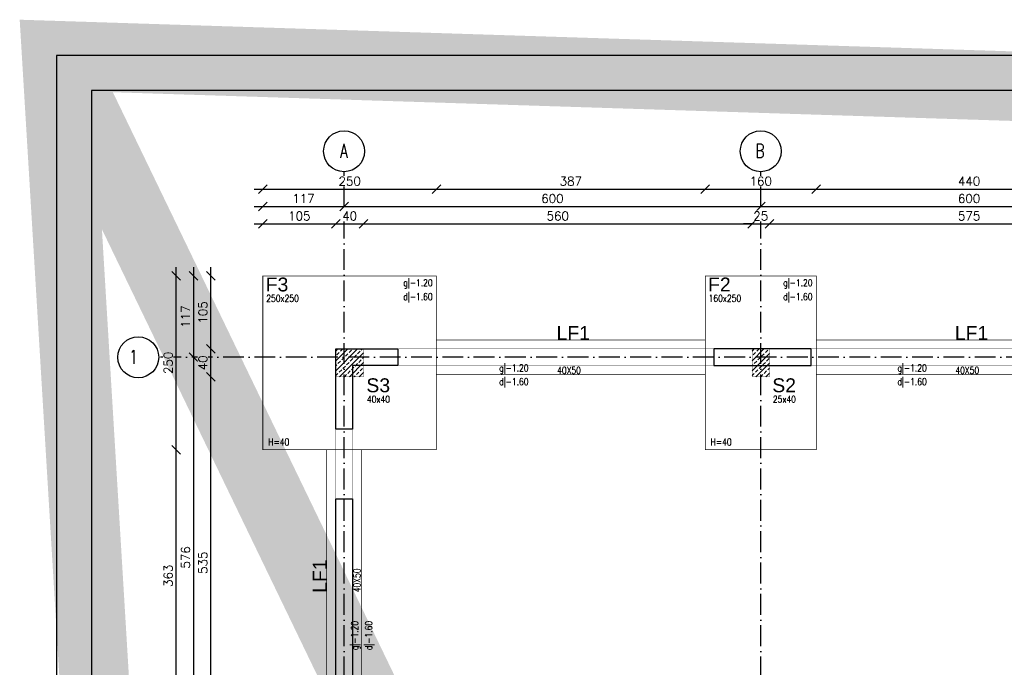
# Model space of a CAD drawing. Header units: millimetres. Extents: x -175722 to -110961, y 52375 to 104640.
# Tile 30 of 146: x -157363 to -155945, y 76195 to 77127. Entities that reach past the tile are written whole.
import ezdxf

# ---------------------------------------------------------------- set-up
doc = ezdxf.new("R2010")
doc.units = ezdxf.units.MM
doc.linetypes.add('ACAD_ISO10W100', pattern=[18, 12, -3, 0, -3])
doc.linetypes.add('HIDDEN', pattern=[9.525, 6.35, -3.175])
for name, color, linetype in [('1', 7, 'Continuous'), ('_R - RAMKI', 7, 'Continuous'), ('AS_Balustrady', 53, 'Continuous'), ('H', 8, 'Continuous'), ('OSIE', 4, 'ACAD_ISO10W100')]:
    doc.layers.add(name, color=color, linetype=linetype)
for name, color, linetype, lineweight in [('A_KONSTRUKCJA', 170, 'Continuous', 30), ('K_MUR', 160, 'Continuous', 30), ('K_ZELBET', 4, 'Continuous', 40), ('K_ZELBET_KRESKOWANIE', 134, 'Continuous', 5), ('K_ZELBET_PODCIAGI', 101, 'HIDDEN', 35)]:
    doc.layers.add(name, color=color, linetype=linetype, lineweight=lineweight)
doc.styles.add('Arial', font='arial.ttf', dxfattribs={"height": 90})
doc.styles.add('e-cad_1', font='simplex.shx', dxfattribs={"width": 0.8})
doc.styles.add('e-cad_3', font='simplex.shx', dxfattribs={"width": 0.8})
doc.styles.add('ROMANS', font='romans')
doc.styles.add('TAB_Arial_bold', font='arialbd.ttf')
doc.dimstyles.new('AS_DIM_STYLE1', dxfattribs={"dimscale": 5, "dimtxt": 2.5, "dimasz": 1, "dimexe": 1.25, "dimexo": 2, "dimgap": 1, "dimtad": 1, "dimdec": 0, "dimdsep": 46, "dimtxsty": 'ROMANS', "dimblk": 'OBLIQUE', "dimcen": 0, "dimdle": 1, "dimclrd": 8, "dimclre": 8, "dimclrt": 9, "dimadec": 0, "dimazin": 0, "dimtfac": 1, "dimtdec": 0, "dimtmove": 1, "dimatfit": 3, "dimldrblk": 'CLOSEDBLANK', "dimfxl": 0, "dimtolj": 1, "dimtzin": 0, "dimarcsym": 0})

# ---------------------------------------------------------------- blocks, each defined once
blk = doc.blocks.new('_Oblique')
at = {"color": 0, "linetype": 'ByBlock', "lineweight": -2}
blk.add_line((-0.5, -0.5), (0.5, 0.5), dxfattribs=at)
blk = doc.blocks.new('*D64')
at = {"layer": '_R - RAMKI', "color": 8, "lineweight": -2, "transparency": 16777216}
blk.add_line((-157025.2, 76883.1), (-156750.2, 76883.1), dxfattribs=at)
at = {"layer": 'Defpoints', "color": 0, "transparency": 16777216}
for p in [(-156762.7, 76883.1), (-157012.7, 76758.1), (-156762.7, 76758.1)]:
    blk.add_point(p, dxfattribs=at)
at = {"layer": '_R - RAMKI', "color": 8, "lineweight": -2, "transparency": 16777216, "xscale": 12.5, "yscale": 12.5, "zscale": 12.5, "rotation": 180}
blk.add_blockref('_Oblique', (-157012.7, 76883.1), dxfattribs=at)
at = {"layer": '_R - RAMKI', "color": 8, "lineweight": -2, "transparency": 16777216, "xscale": 12.5, "yscale": 12.5, "zscale": 12.5}
blk.add_blockref('_Oblique', (-156762.7, 76883.1), dxfattribs=at)
at = {"layer": '_R - RAMKI', "color": 9, "transparency": 16777216, "insert": (-156887.7, 76894.4), "char_height": 12.5, "attachment_point": 5, "style": 'ROMANS', "bg_fill": 3, "box_fill_scale": 1.1, "bg_fill_color": 256, "bg_fill_true_color": 13158600, "bg_fill_transparency": 0}
blk.add_mtext('\\A1;250', dxfattribs=at)
blk = doc.blocks.new('_ClosedBlank')
at = {"color": 0, "linetype": 'ByBlock', "lineweight": -2}
for p, q in [((-1, 0.17), (0, 0)), ((-1, 0.17), (-1, -0.17)), ((0, 0), (-1, -0.17))]:
    blk.add_line(p, q, dxfattribs=at)
blk = doc.blocks.new('*D65')
at = {"layer": '_R - RAMKI', "color": 8, "lineweight": -2, "transparency": 16777216}
blk.add_line((-156775.2, 76883.1), (-156363.2, 76883.1), dxfattribs=at)
at = {"layer": 'Defpoints', "color": 0, "transparency": 16777216}
for p in [(-156375.7, 76883.1), (-156762.7, 76758.1), (-156375.7, 76758.1)]:
    blk.add_point(p, dxfattribs=at)
at = {"layer": '_R - RAMKI', "color": 8, "lineweight": -2, "transparency": 16777216, "xscale": 12.5, "yscale": 12.5, "zscale": 12.5, "rotation": 180}
blk.add_blockref('_Oblique', (-156762.7, 76883.1), dxfattribs=at)
at = {"layer": '_R - RAMKI', "color": 8, "lineweight": -2, "transparency": 16777216, "xscale": 12.5, "yscale": 12.5, "zscale": 12.5}
blk.add_blockref('_Oblique', (-156375.7, 76883.1), dxfattribs=at)
at = {"layer": '_R - RAMKI', "color": 9, "transparency": 16777216, "insert": (-156569.2, 76894.4), "char_height": 12.5, "attachment_point": 5, "style": 'ROMANS', "bg_fill": 3, "box_fill_scale": 1.1, "bg_fill_color": 256, "bg_fill_true_color": 13158600, "bg_fill_transparency": 0}
blk.add_mtext('\\A1;387', dxfattribs=at)
blk = doc.blocks.new('*D66')
at = {"layer": '_R - RAMKI', "color": 8, "lineweight": -2, "transparency": 16777216}
blk.add_line((-156388.2, 76883.1), (-156203.2, 76883.1), dxfattribs=at)
at = {"layer": 'Defpoints', "color": 0, "transparency": 16777216}
for p in [(-156215.7, 76883.1), (-156375.7, 76758.1), (-156215.7, 76758.1)]:
    blk.add_point(p, dxfattribs=at)
at = {"layer": '_R - RAMKI', "color": 8, "lineweight": -2, "transparency": 16777216, "xscale": 12.5, "yscale": 12.5, "zscale": 12.5, "rotation": 180}
blk.add_blockref('_Oblique', (-156375.7, 76883.1), dxfattribs=at)
at = {"layer": '_R - RAMKI', "color": 8, "lineweight": -2, "transparency": 16777216, "xscale": 12.5, "yscale": 12.5, "zscale": 12.5}
blk.add_blockref('_Oblique', (-156215.7, 76883.1), dxfattribs=at)
at = {"layer": '_R - RAMKI', "color": 9, "transparency": 16777216, "insert": (-156295.7, 76894.4), "char_height": 12.5, "attachment_point": 5, "style": 'ROMANS', "bg_fill": 3, "box_fill_scale": 1.1, "bg_fill_color": 256, "bg_fill_true_color": 13158600, "bg_fill_transparency": 0}
blk.add_mtext('\\A1;160', dxfattribs=at)
blk = doc.blocks.new('*D67')
at = {"layer": '_R - RAMKI', "color": 8, "lineweight": -2, "transparency": 16777216}
blk.add_line((-156228.2, 76883.1), (-155763.2, 76883.1), dxfattribs=at)
at = {"layer": 'Defpoints', "color": 0, "transparency": 16777216}
for p in [(-155775.7, 76883.1), (-156215.7, 76758.1), (-155775.7, 76758.1)]:
    blk.add_point(p, dxfattribs=at)
at = {"layer": '_R - RAMKI', "color": 8, "lineweight": -2, "transparency": 16777216, "xscale": 12.5, "yscale": 12.5, "zscale": 12.5, "rotation": 180}
blk.add_blockref('_Oblique', (-156215.7, 76883.1), dxfattribs=at)
at = {"layer": '_R - RAMKI', "color": 8, "lineweight": -2, "transparency": 16777216, "xscale": 12.5, "yscale": 12.5, "zscale": 12.5}
blk.add_blockref('_Oblique', (-155775.7, 76883.1), dxfattribs=at)
at = {"layer": '_R - RAMKI', "color": 9, "transparency": 16777216, "insert": (-155995.7, 76894.4), "char_height": 12.5, "attachment_point": 5, "style": 'ROMANS', "bg_fill": 3, "box_fill_scale": 1.1, "bg_fill_color": 256, "bg_fill_true_color": 13158600, "bg_fill_transparency": 0}
blk.add_mtext('\\A1;440', dxfattribs=at)
blk = doc.blocks.new('*D73')
at = {"layer": '_R - RAMKI', "color": 8, "lineweight": -2, "transparency": 16777216}
blk.add_line((-157025.2, 76858.1), (-156883.2, 76858.1), dxfattribs=at)
at = {"layer": 'Defpoints', "color": 0, "transparency": 16777216}
for p in [(-156895.7, 76858.1), (-157012.7, 76758.1), (-156895.7, 76641.1)]:
    blk.add_point(p, dxfattribs=at)
at = {"layer": '_R - RAMKI', "color": 8, "lineweight": -2, "transparency": 16777216, "xscale": 12.5, "yscale": 12.5, "zscale": 12.5, "rotation": 180}
blk.add_blockref('_Oblique', (-157012.7, 76858.1), dxfattribs=at)
at = {"layer": '_R - RAMKI', "color": 8, "lineweight": -2, "transparency": 16777216, "xscale": 12.5, "yscale": 12.5, "zscale": 12.5}
blk.add_blockref('_Oblique', (-156895.7, 76858.1), dxfattribs=at)
at = {"layer": '_R - RAMKI', "color": 9, "transparency": 16777216, "insert": (-156954.2, 76869.4), "char_height": 12.5, "attachment_point": 5, "style": 'ROMANS', "bg_fill": 3, "box_fill_scale": 1.1, "bg_fill_color": 256, "bg_fill_true_color": 13158600, "bg_fill_transparency": 0}
blk.add_mtext('\\A1;117', dxfattribs=at)
blk = doc.blocks.new('*D74')
at = {"layer": '_R - RAMKI', "color": 8, "lineweight": -2, "transparency": 16777216}
blk.add_line((-156908.2, 76858.1), (-156283.2, 76858.1), dxfattribs=at)
at = {"layer": 'Defpoints', "color": 0, "transparency": 16777216}
for p in [(-156295.7, 76858.1), (-156295.7, 76653.1), (-156895.7, 76641.1)]:
    blk.add_point(p, dxfattribs=at)
at = {"layer": '_R - RAMKI', "color": 8, "lineweight": -2, "transparency": 16777216, "xscale": 12.5, "yscale": 12.5, "zscale": 12.5, "rotation": 180}
blk.add_blockref('_Oblique', (-156895.7, 76858.1), dxfattribs=at)
at = {"layer": '_R - RAMKI', "color": 8, "lineweight": -2, "transparency": 16777216, "xscale": 12.5, "yscale": 12.5, "zscale": 12.5}
blk.add_blockref('_Oblique', (-156295.7, 76858.1), dxfattribs=at)
at = {"layer": '_R - RAMKI', "color": 9, "transparency": 16777216, "insert": (-156595.7, 76869.4), "char_height": 12.5, "attachment_point": 5, "style": 'ROMANS', "bg_fill": 3, "box_fill_scale": 1.1, "bg_fill_color": 256, "bg_fill_true_color": 13158600, "bg_fill_transparency": 0}
blk.add_mtext('\\A1;600', dxfattribs=at)
blk = doc.blocks.new('*D75')
at = {"layer": '_R - RAMKI', "color": 8, "lineweight": -2, "transparency": 16777216}
blk.add_line((-156308.2, 76858.1), (-155683.2, 76858.1), dxfattribs=at)
at = {"layer": 'Defpoints', "color": 0, "transparency": 16777216}
for p in [(-155695.7, 76858.1), (-156295.7, 76653.1), (-155695.7, 76653.1)]:
    blk.add_point(p, dxfattribs=at)
at = {"layer": '_R - RAMKI', "color": 8, "lineweight": -2, "transparency": 16777216, "xscale": 12.5, "yscale": 12.5, "zscale": 12.5, "rotation": 180}
blk.add_blockref('_Oblique', (-156295.7, 76858.1), dxfattribs=at)
at = {"layer": '_R - RAMKI', "color": 8, "lineweight": -2, "transparency": 16777216, "xscale": 12.5, "yscale": 12.5, "zscale": 12.5}
blk.add_blockref('_Oblique', (-155695.7, 76858.1), dxfattribs=at)
at = {"layer": '_R - RAMKI', "color": 9, "transparency": 16777216, "insert": (-155995.7, 76869.4), "char_height": 12.5, "attachment_point": 5, "style": 'ROMANS', "bg_fill": 3, "box_fill_scale": 1.1, "bg_fill_color": 256, "bg_fill_true_color": 13158600, "bg_fill_transparency": 0}
blk.add_mtext('\\A1;600', dxfattribs=at)
blk = doc.blocks.new('*D79')
at = {"layer": '_R - RAMKI', "color": 8, "lineweight": -2, "transparency": 16777216}
blk.add_line((-157025.2, 76833.1), (-156895.2, 76833.1), dxfattribs=at)
at = {"layer": 'Defpoints', "color": 0, "transparency": 16777216}
for p in [(-156907.7, 76833.1), (-156907.7, 76653.1), (-157012.7, 76641.1)]:
    blk.add_point(p, dxfattribs=at)
at = {"layer": '_R - RAMKI', "color": 8, "lineweight": -2, "transparency": 16777216, "xscale": 12.5, "yscale": 12.5, "zscale": 12.5, "rotation": 180}
blk.add_blockref('_Oblique', (-157012.7, 76833.1), dxfattribs=at)
at = {"layer": '_R - RAMKI', "color": 8, "lineweight": -2, "transparency": 16777216, "xscale": 12.5, "yscale": 12.5, "zscale": 12.5}
blk.add_blockref('_Oblique', (-156907.7, 76833.1), dxfattribs=at)
at = {"layer": '_R - RAMKI', "color": 9, "transparency": 16777216, "insert": (-156960.2, 76844.4), "char_height": 12.5, "attachment_point": 5, "style": 'ROMANS', "bg_fill": 3, "box_fill_scale": 1.1, "bg_fill_color": 256, "bg_fill_true_color": 13158600, "bg_fill_transparency": 0}
blk.add_mtext('\\A1;105', dxfattribs=at)
blk = doc.blocks.new('*D80')
at = {"layer": '_R - RAMKI', "color": 8, "lineweight": -2, "transparency": 16777216}
blk.add_line((-156920.2, 76833.1), (-156855.2, 76833.1), dxfattribs=at)
at = {"layer": 'Defpoints', "color": 0, "transparency": 16777216}
for p in [(-156867.7, 76833.1), (-156907.7, 76653.1), (-156867.7, 76653.1)]:
    blk.add_point(p, dxfattribs=at)
at = {"layer": '_R - RAMKI', "color": 8, "lineweight": -2, "transparency": 16777216, "xscale": 12.5, "yscale": 12.5, "zscale": 12.5, "rotation": 180}
blk.add_blockref('_Oblique', (-156907.7, 76833.1), dxfattribs=at)
at = {"layer": '_R - RAMKI', "color": 8, "lineweight": -2, "transparency": 16777216, "xscale": 12.5, "yscale": 12.5, "zscale": 12.5}
blk.add_blockref('_Oblique', (-156867.7, 76833.1), dxfattribs=at)
at = {"layer": '_R - RAMKI', "color": 9, "transparency": 16777216, "insert": (-156887.7, 76844.4), "char_height": 12.5, "attachment_point": 5, "style": 'ROMANS', "bg_fill": 3, "box_fill_scale": 1.1, "bg_fill_color": 256, "bg_fill_true_color": 13158600, "bg_fill_transparency": 0}
blk.add_mtext('\\A1;40', dxfattribs=at)
blk = doc.blocks.new('*D81')
at = {"layer": '_R - RAMKI', "color": 8, "lineweight": -2, "transparency": 16777216}
blk.add_line((-156880.2, 76833.1), (-156295.7, 76833.1), dxfattribs=at)
at = {"layer": 'Defpoints', "color": 0, "transparency": 16777216}
for p in [(-156308.2, 76833.1), (-156867.7, 76653.1), (-156308.2, 76653.1)]:
    blk.add_point(p, dxfattribs=at)
at = {"layer": '_R - RAMKI', "color": 8, "lineweight": -2, "transparency": 16777216, "xscale": 12.5, "yscale": 12.5, "zscale": 12.5, "rotation": 180}
blk.add_blockref('_Oblique', (-156867.7, 76833.1), dxfattribs=at)
at = {"layer": '_R - RAMKI', "color": 8, "lineweight": -2, "transparency": 16777216, "xscale": 12.5, "yscale": 12.5, "zscale": 12.5}
blk.add_blockref('_Oblique', (-156308.2, 76833.1), dxfattribs=at)
at = {"layer": '_R - RAMKI', "color": 9, "transparency": 16777216, "insert": (-156588, 76844.4), "char_height": 12.5, "attachment_point": 5, "style": 'ROMANS', "bg_fill": 3, "box_fill_scale": 1.1, "bg_fill_color": 256, "bg_fill_true_color": 13158600, "bg_fill_transparency": 0}
blk.add_mtext('\\A1;560', dxfattribs=at)
blk = doc.blocks.new('*D82')
at = {"layer": '_R - RAMKI', "color": 8, "lineweight": -2, "transparency": 16777216}
for p, q in [((-156308.2, 76833.1), (-156320.7, 76833.1)), ((-156308.2, 76833.1), (-156283.2, 76833.1)), ((-156283.2, 76833.1), (-156270.7, 76833.1))]:
    blk.add_line(p, q, dxfattribs=at)
at = {"layer": 'Defpoints', "color": 0, "transparency": 16777216}
for p in [(-156308.2, 76653.1), (-156283.2, 76653.1)]:
    blk.add_point(p, dxfattribs=at)
at = {"layer": '_R - RAMKI', "color": 8, "lineweight": -2, "transparency": 16777216, "xscale": 12.5, "yscale": 12.5, "zscale": 12.5}
blk.add_blockref('_Oblique', (-156308.2, 76833.1), dxfattribs=at)
at = {"layer": '_R - RAMKI', "color": 8, "lineweight": -2, "transparency": 16777216, "xscale": 12.5, "yscale": 12.5, "zscale": 12.5, "rotation": 180}
blk.add_blockref('_Oblique', (-156283.2, 76833.1), dxfattribs=at)
at = {"layer": '_R - RAMKI', "color": 9, "transparency": 16777216, "insert": (-156295.7, 76844.4), "char_height": 12.5, "attachment_point": 5, "style": 'ROMANS', "bg_fill": 3, "box_fill_scale": 1.1, "bg_fill_color": 256, "bg_fill_true_color": 13158600, "bg_fill_transparency": 0}
blk.add_mtext('\\A1;25', dxfattribs=at)
at = {"layer": 'Defpoints', "color": 0, "transparency": 16777216}
blk.add_point((-156283.2, 76833.1), dxfattribs=at)
blk = doc.blocks.new('*D83')
at = {"layer": '_R - RAMKI', "color": 8, "lineweight": -2, "transparency": 16777216}
blk.add_line((-156295.7, 76833.1), (-155695.7, 76833.1), dxfattribs=at)
at = {"layer": 'Defpoints', "color": 0, "transparency": 16777216}
for p in [(-155708.2, 76833.1), (-156283.2, 76653.1), (-155708.2, 76653.1)]:
    blk.add_point(p, dxfattribs=at)
at = {"layer": '_R - RAMKI', "color": 8, "lineweight": -2, "transparency": 16777216, "xscale": 12.5, "yscale": 12.5, "zscale": 12.5, "rotation": 180}
blk.add_blockref('_Oblique', (-156283.2, 76833.1), dxfattribs=at)
at = {"layer": '_R - RAMKI', "color": 8, "lineweight": -2, "transparency": 16777216, "xscale": 12.5, "yscale": 12.5, "zscale": 12.5}
blk.add_blockref('_Oblique', (-155708.2, 76833.1), dxfattribs=at)
at = {"layer": '_R - RAMKI', "color": 9, "transparency": 16777216, "insert": (-155995.7, 76844.4), "char_height": 12.5, "attachment_point": 5, "style": 'ROMANS', "bg_fill": 3, "box_fill_scale": 1.1, "bg_fill_color": 256, "bg_fill_true_color": 13158600, "bg_fill_transparency": 0}
blk.add_mtext('\\A1;575', dxfattribs=at)
blk = doc.blocks.new('*D263')
at = {"layer": '_R - RAMKI', "color": 8, "lineweight": -2, "transparency": 16777216}
blk.add_line((-157137.7, 76133), (-157137.7, 76520.6), dxfattribs=at)
at = {"layer": 'Defpoints', "color": 0, "transparency": 16777216}
for p in [(-157137.7, 76508.1), (-157012.7, 76508.1), (-157008.7, 76145.5)]:
    blk.add_point(p, dxfattribs=at)
at = {"layer": '_R - RAMKI', "color": 8, "lineweight": -2, "transparency": 16777216, "xscale": 12.5, "yscale": 12.5, "zscale": 12.5}
for p, rotation in [((-157137.7, 76508.1), 90), ((-157137.7, 76145.5), 270)]:
    blk.add_blockref('_Oblique', p, dxfattribs=dict(at, rotation=rotation))
at = {"layer": '_R - RAMKI', "color": 9, "transparency": 16777216, "insert": (-157149, 76326.8), "char_height": 12.5, "attachment_point": 5, "rotation": 90, "style": 'ROMANS', "bg_fill": 3, "box_fill_scale": 1.1, "bg_fill_color": 256, "bg_fill_true_color": 13158600, "bg_fill_transparency": 0}
blk.add_mtext('\\A1;363', dxfattribs=at)
blk = doc.blocks.new('*D264')
at = {"layer": '_R - RAMKI', "color": 8, "lineweight": -2, "transparency": 16777216}
blk.add_line((-157137.7, 76495.6), (-157137.7, 76770.6), dxfattribs=at)
at = {"layer": 'Defpoints', "color": 0, "transparency": 16777216}
for p in [(-157137.7, 76758.1), (-157012.7, 76758.1), (-157012.7, 76508.1)]:
    blk.add_point(p, dxfattribs=at)
at = {"layer": '_R - RAMKI', "color": 8, "lineweight": -2, "transparency": 16777216, "xscale": 12.5, "yscale": 12.5, "zscale": 12.5}
for p, rotation in [((-157137.7, 76758.1), 90), ((-157137.7, 76508.1), 270)]:
    blk.add_blockref('_Oblique', p, dxfattribs=dict(at, rotation=rotation))
at = {"layer": '_R - RAMKI', "color": 9, "transparency": 16777216, "insert": (-157149, 76633.1), "char_height": 12.5, "attachment_point": 5, "rotation": 90, "style": 'ROMANS', "bg_fill": 3, "box_fill_scale": 1.1, "bg_fill_color": 256, "bg_fill_true_color": 13158600, "bg_fill_transparency": 0}
blk.add_mtext('\\A1;250', dxfattribs=at)
blk = doc.blocks.new('*D265')
at = {"layer": '_R - RAMKI', "color": 8, "lineweight": -2, "transparency": 16777216}
blk.add_line((-157112.7, 76770.6), (-157112.7, 76628.6), dxfattribs=at)
at = {"layer": 'Defpoints', "color": 0, "transparency": 16777216}
for p in [(-157012.7, 76758.1), (-157112.7, 76641.1), (-157012.7, 76641.1)]:
    blk.add_point(p, dxfattribs=at)
at = {"layer": '_R - RAMKI', "color": 8, "lineweight": -2, "transparency": 16777216, "xscale": 12.5, "yscale": 12.5, "zscale": 12.5}
for p, rotation in [((-157112.7, 76758.1), 90), ((-157112.7, 76641.1), 270)]:
    blk.add_blockref('_Oblique', p, dxfattribs=dict(at, rotation=rotation))
at = {"layer": '_R - RAMKI', "color": 9, "transparency": 16777216, "insert": (-157124, 76699.6), "char_height": 12.5, "attachment_point": 5, "rotation": 90, "style": 'ROMANS', "bg_fill": 3, "box_fill_scale": 1.1, "bg_fill_color": 256, "bg_fill_true_color": 13158600, "bg_fill_transparency": 0}
blk.add_mtext('\\A1;117', dxfattribs=at)
blk = doc.blocks.new('*D266')
at = {"layer": '_R - RAMKI', "color": 8, "lineweight": -2, "transparency": 16777216}
blk.add_line((-157112.7, 76653.6), (-157112.7, 76053), dxfattribs=at)
at = {"layer": 'Defpoints', "color": 0, "transparency": 16777216}
for p in [(-157012.7, 76641.1), (-157112.7, 76065.5), (-156907.7, 76065.5)]:
    blk.add_point(p, dxfattribs=at)
at = {"layer": '_R - RAMKI', "color": 8, "lineweight": -2, "transparency": 16777216, "xscale": 12.5, "yscale": 12.5, "zscale": 12.5}
for p, rotation in [((-157112.7, 76641.1), 90), ((-157112.7, 76065.5), 270)]:
    blk.add_blockref('_Oblique', p, dxfattribs=dict(at, rotation=rotation))
at = {"layer": '_R - RAMKI', "color": 9, "transparency": 16777216, "insert": (-157124, 76353.3), "char_height": 12.5, "attachment_point": 5, "rotation": 90, "style": 'ROMANS', "bg_fill": 3, "box_fill_scale": 1.1, "bg_fill_color": 256, "bg_fill_true_color": 13158600, "bg_fill_transparency": 0}
blk.add_mtext('\\A1;576', dxfattribs=at)
blk = doc.blocks.new('*D275')
at = {"layer": '_R - RAMKI', "color": 8, "lineweight": -2, "transparency": 16777216}
blk.add_line((-157087.7, 76065.5), (-157087.7, 76625.6), dxfattribs=at)
at = {"layer": 'Defpoints', "color": 0, "transparency": 16777216}
for p in [(-157087.7, 76613.1), (-156907.7, 76613.1), (-156907.7, 76078)]:
    blk.add_point(p, dxfattribs=at)
at = {"layer": '_R - RAMKI', "color": 8, "lineweight": -2, "transparency": 16777216, "xscale": 12.5, "yscale": 12.5, "zscale": 12.5}
for p, rotation in [((-157087.7, 76613.1), 90), ((-157087.7, 76078), 270)]:
    blk.add_blockref('_Oblique', p, dxfattribs=dict(at, rotation=rotation))
at = {"layer": '_R - RAMKI', "color": 9, "transparency": 16777216, "insert": (-157099, 76345.5), "char_height": 12.5, "attachment_point": 5, "rotation": 90, "style": 'ROMANS', "bg_fill": 3, "box_fill_scale": 1.1, "bg_fill_color": 256, "bg_fill_true_color": 13158600, "bg_fill_transparency": 0}
blk.add_mtext('\\A1;535', dxfattribs=at)
blk = doc.blocks.new('*D276')
at = {"layer": '_R - RAMKI', "color": 8, "lineweight": -2, "transparency": 16777216}
blk.add_line((-157087.7, 76600.6), (-157087.7, 76665.6), dxfattribs=at)
at = {"layer": 'Defpoints', "color": 0, "transparency": 16777216}
for p in [(-157087.7, 76653.1), (-156907.7, 76653.1), (-156907.7, 76613.1)]:
    blk.add_point(p, dxfattribs=at)
at = {"layer": '_R - RAMKI', "color": 8, "lineweight": -2, "transparency": 16777216, "xscale": 12.5, "yscale": 12.5, "zscale": 12.5}
for p, rotation in [((-157087.7, 76653.1), 90), ((-157087.7, 76613.1), 270)]:
    blk.add_blockref('_Oblique', p, dxfattribs=dict(at, rotation=rotation))
at = {"layer": '_R - RAMKI', "color": 9, "transparency": 16777216, "insert": (-157099, 76633.1), "char_height": 12.5, "attachment_point": 5, "rotation": 90, "style": 'ROMANS', "bg_fill": 3, "box_fill_scale": 1.1, "bg_fill_color": 256, "bg_fill_true_color": 13158600, "bg_fill_transparency": 0}
blk.add_mtext('\\A1;40', dxfattribs=at)
blk = doc.blocks.new('*D277')
at = {"layer": '_R - RAMKI', "color": 8, "lineweight": -2, "transparency": 16777216}
blk.add_line((-157087.7, 76640.6), (-157087.7, 76770.6), dxfattribs=at)
at = {"layer": 'Defpoints', "color": 0, "transparency": 16777216}
for p in [(-157087.7, 76758.1), (-157012.7, 76758.1), (-156907.7, 76653.1)]:
    blk.add_point(p, dxfattribs=at)
at = {"layer": '_R - RAMKI', "color": 8, "lineweight": -2, "transparency": 16777216, "xscale": 12.5, "yscale": 12.5, "zscale": 12.5}
for p, rotation in [((-157087.7, 76758.1), 90), ((-157087.7, 76653.1), 270)]:
    blk.add_blockref('_Oblique', p, dxfattribs=dict(at, rotation=rotation))
at = {"layer": '_R - RAMKI', "color": 9, "transparency": 16777216, "insert": (-157099, 76705.6), "char_height": 12.5, "attachment_point": 5, "rotation": 90, "style": 'ROMANS', "bg_fill": 3, "box_fill_scale": 1.1, "bg_fill_color": 256, "bg_fill_true_color": 13158600, "bg_fill_transparency": 0}
blk.add_mtext('\\A1;105', dxfattribs=at)

msp = doc.modelspace()

# ---------------------------------------------------------------- hatches: boundary and pattern name
at = {"layer": 'K_ZELBET_KRESKOWANIE'}
h = msp.add_hatch(dxfattribs=at)
h.set_pattern_fill('ANSI33', color=256, scale=40, style=0)
h.set_pattern_definition([(45, (-168239.442, 97845.293), (-7.071068, 7.071068), []), (45, (-168232.371, 97845.293), (-7.071068, 7.071068), [5, -2.5])])
h.paths.add_polyline_path([(-156907.73633, 76653.12788), (-156867.73633, 76653.12788), (-156867.73633, 76613.12788), (-156907.73633, 76613.12788)])
h = msp.add_hatch(dxfattribs=at)
h.set_pattern_fill('ANSI33', color=256, scale=40, style=0)
h.set_pattern_definition([(45, (-167639.942, 97845.293), (-7.071068, 7.071068), []), (45, (-167632.871, 97845.293), (-7.071068, 7.071068), [5, -2.5])])
h.paths.add_polyline_path([(-156308.23633, 76653.12788), (-156283.23633, 76653.12788), (-156283.23633, 76613.12788), (-156308.23633, 76613.12788)])

# ---------------------------------------------------------------- linework, layer by layer
at = {"layer": '1', "color": 32}
for points in [[(-157309.65197, 74105.05579), (-153109.65197, 74105.05579), (-153109.65197, 77075.05579), (-157309.65197, 77075.05579)], [(-157259.65197, 74155.05579), (-153159.65197, 74155.05579), (-153159.65197, 77025.05579), (-157259.65197, 77025.05579)]]:
    msp.add_lwpolyline(points, close=True, dxfattribs=at)
at = {"layer": 'A_KONSTRUKCJA', "color": 1, "const_width": 1}
for points in [[(-157012.73633, 76508.12788), (-156762.73633, 76508.12788), (-156762.73633, 76758.12788), (-157012.73633, 76758.12788)], [(-156375.73633, 76508.12788), (-156215.73633, 76508.12788), (-156215.73633, 76758.12788), (-156375.73633, 76758.12788)], [(-156762.73633, 76616.12787), (-156375.73633, 76616.12788), (-156375.73633, 76666.12788), (-156762.73633, 76666.12787)], [(-156215.73633, 76616.12787), (-155775.73633, 76616.12788), (-155775.73633, 76666.12788), (-156215.73633, 76666.12787)], [(-156870.73633, 76145.46121), (-156870.73633, 76508.12788), (-156920.73633, 76508.12788), (-156920.73633, 76145.46121)]]:
    msp.add_lwpolyline(points, close=True, dxfattribs=at)
at = {"layer": 'H', "color": 142, "linetype": 'ByBlock', "ltscale": 0.1}
for centre in [(-156895.73633, 76937.58229), (-156295.73633, 76937.58229), (-157192.19074, 76641.12788)]:
    msp.add_circle(centre, 29.45441, dxfattribs=at)
at = {"layer": 'K_MUR', "ltscale": 100}
for points in [[(-156907.73633, 76537.56376), (-156907.73633, 76653.12788), (-156818.23633, 76653.12788), (-156818.23633, 76629.12788), (-156883.73633, 76629.12788), (-156883.73633, 76537.56376), (-156907.73633, 76537.56376)], [(-154480.73633, 75051.62788), (-154456.73633, 75051.62788), (-154456.73633, 74902.12788), (-156907.73633, 74902.12788), (-156907.73633, 76437.56376), (-156883.73633, 76437.56376), (-156883.73633, 74926.12788), (-155107.73633, 74926.12788), (-155107.73633, 75280.12788), (-155083.73633, 75280.12788), (-155083.73633, 74926.12788), (-154480.73633, 74926.12788), (-154480.73633, 75051.62788)]]:
    msp.add_lwpolyline(points, dxfattribs=at)
msp.add_lwpolyline([(-156363.23633, 76629.12788), (-156223.23633, 76629.12788), (-156223.23633, 76653.12788), (-156363.23633, 76653.12788)], close=True, dxfattribs=at)
at = {"layer": 'K_ZELBET', "lineweight": 0, "const_width": 0.5}
for points in [[(-156907.73633, 76613.12788), (-156867.73633, 76613.12788), (-156867.73633, 76653.12788), (-156907.73633, 76653.12788)], [(-156308.23633, 76613.12788), (-156283.23633, 76613.12788), (-156283.23633, 76653.12788), (-156308.23633, 76653.12788)]]:
    msp.add_lwpolyline(points, close=True, dxfattribs=at)
at = {"layer": 'K_ZELBET_PODCIAGI', "lineweight": 0, "const_width": 0.5}
for points in [[(-156818.23633, 76629.12788), (-156363.23633, 76629.12788), (-156363.23633, 76653.12788), (-156818.23633, 76653.12788)], [(-156223.23633, 76629.12788), (-155768.23633, 76629.12788), (-155768.23633, 76653.12788), (-156223.23633, 76653.12788)], [(-156907.73633, 76437.56376), (-156883.73633, 76437.56376), (-156883.73633, 76537.56376), (-156907.73633, 76537.56376)]]:
    msp.add_lwpolyline(points, close=True, dxfattribs=at)
at = {"layer": 'OSIE', "ltscale": 2.5}
for p, q in [((-156895.73633, 74647.12783), (-156895.73633, 76908.12788)), ((-156295.73633, 74647.12783), (-156295.73633, 76908.12788)), ((-154243.73633, 76641.12788), (-157162.73633, 76641.12788))]:
    msp.add_line(p, q, dxfattribs=at)

# ---------------------------------------------------------------- texts
at = {"layer": 'AS_Balustrady', "linetype": 'Continuous', "ltscale": 0.25, "style": 'Arial'}
for s, p in [('F3', (-157008.61296, 76735.85649)), ('F2', (-156371.61296, 76735.85649)), ('LF1', (-156589.7623, 76666.12787)), ('LF1', (-156016.2623, 76666.12787)), ('S3', (-156863.61296, 76590.85649)), ('S2', (-156279.11296, 76590.85649))]:
    msp.add_text(s, height=20, dxfattribs=at).set_placement(p)
at = {"layer": 'AS_Balustrady', "linetype": 'Continuous', "ltscale": 0.25, "width": 0.8}
for s, style, p in [('g|-1.20', 'e-cad_1', (-156810.39882, 76743.26111)), ('g|-1.20', 'e-cad_1', (-156263.39882, 76743.26111)), ('250x250', 'e-cad_3', (-157007.83296, 76720.85649)), ('d|-1.60', 'e-cad_1', (-156810.39882, 76723.26111)), ('160x250', 'e-cad_3', (-156370.83296, 76720.85649)), ('d|-1.60', 'e-cad_1', (-156263.39882, 76723.26111)), ('g|-1.20', 'e-cad_1', (-156672.31798, 76620.89335)), ('40X50', 'e-cad_3', (-156588.98231, 76617.48139)), ('g|-1.20', 'e-cad_1', (-156098.81798, 76620.89335)), ('40X50', 'e-cad_3', (-156015.48231, 76617.48139)), ('d|-1.60', 'e-cad_1', (-156672.31798, 76600.89335)), ('d|-1.60', 'e-cad_1', (-156098.81798, 76600.89335)), ('40x40', 'e-cad_3', (-156862.83297, 76575.85649)), ('25x40', 'e-cad_3', (-156278.33297, 76575.85649)), ('H=40', 'e-cad_3', (-157004.80627, 76514.23274)), ('H=40', 'e-cad_3', (-156367.80627, 76514.23274))]:
    msp.add_text(s, height=10, dxfattribs=dict(at, style=style)).set_placement(p)
at = {"layer": 'AS_Balustrady', "linetype": 'Continuous', "ltscale": 0.25, "style": 'Arial'}
msp.add_text('LF1', height=20, rotation=90, dxfattribs=at).set_placement((-156920.73633, 76302.26857))
at = {"layer": 'AS_Balustrady', "linetype": 'Continuous', "ltscale": 0.25, "width": 0.8}
for s, style, p in [('40X50', 'e-cad_3', (-156872.08985, 76303.04857)), ('d|-1.60', 'e-cad_1', (-156855.5018, 76219.71289)), ('g|-1.20', 'e-cad_1', (-156875.5018, 76219.71289))]:
    msp.add_text(s, height=10, rotation=90, dxfattribs=dict(at, style=style)).set_placement(p)
at = {"layer": 'H', "color": 142, "linetype": 'ByBlock', "ltscale": 0.1, "char_height": 20, "width": 32.7021847, "attachment_point": 3, "style": 'TAB_Arial_bold'}
for s, insert in [('{\\W0.7;\\Fromans|c238;A}', (-156890.52111, 76948.05673)), ('{\\Fromans|c238;\\W0.7;B}', (-156290.52111, 76948.05673)), ('{\\Fromans|c238;\\W0.7;1}', (-157193.20908, 76651.60233))]:
    msp.add_mtext(s, dxfattribs=dict(at, insert=insert))

# ---------------------------------------------------------------- next in the draw order: dimensions: what is measured, and where the dimension line sits
at = {"layer": '_R - RAMKI', "color": 4}
dim = msp.add_linear_dim(base=(-156762.73633, 76883.12793), p1=(-157012.73633, 76758.12793), p2=(-156762.73633, 76758.12793), dimstyle='AS_DIM_STYLE1', override={"dimscale": 12.5, "dimtxt": 1, "dimgap": 0.4, "dimse1": 1, "dimse2": 1, "dimtix": 1, "dimfxl": 10, "dimfxlon": 1}, dxfattribs=at)
dim.commit()
dim.dimension.update_dxf_attribs({"geometry": '*D64', "text_midpoint": (-156887.73633, 76894.37793)})
at = {"layer": '_R - RAMKI'}
dim = msp.add_linear_dim(base=(-157137.73633, 76508.12788), p1=(-157008.73633, 76145.46121), p2=(-157012.73633, 76508.12788), angle=90, dimstyle='AS_DIM_STYLE1', override={"dimscale": 12.5, "dimtxt": 1, "dimgap": 0.4, "dimse1": 1, "dimse2": 1, "dimtix": 1, "dimfxl": 10, "dimfxlon": 1}, dxfattribs=at)
dim.commit()
dim.dimension.update_dxf_attribs({"geometry": '*D263', "text_midpoint": (-157148.98633, 76326.79454)})

# ---------------------------------------------------------------- next in the draw order: dimensions: what is measured, and where the dimension line sits
dim = msp.add_linear_dim(base=(-156375.73633, 76883.12793), p1=(-156762.73633, 76758.12793), p2=(-156375.73633, 76758.12793), dimstyle='AS_DIM_STYLE1', override={"dimscale": 12.5, "dimtxt": 1, "dimgap": 0.4, "dimse1": 1, "dimse2": 1, "dimtix": 1, "dimfxl": 10, "dimfxlon": 1}, dxfattribs=at)
dim.commit()
dim.dimension.update_dxf_attribs({"geometry": '*D65', "text_midpoint": (-156569.23633, 76894.37793)})
at = {"layer": '_R - RAMKI', "color": 4}
dim = msp.add_linear_dim(base=(-156895.73633, 76858.12793), p1=(-157012.73633, 76758.12793), p2=(-156895.73633, 76641.12788), dimstyle='AS_DIM_STYLE1', override={"dimscale": 12.5, "dimtxt": 1, "dimgap": 0.4, "dimse1": 1, "dimse2": 1, "dimtix": 1, "dimfxl": 10, "dimfxlon": 1}, dxfattribs=at)
dim.commit()
dim.dimension.update_dxf_attribs({"geometry": '*D73', "text_midpoint": (-156954.23633, 76869.37793)})

# ---------------------------------------------------------------- next in the draw order: dimensions: what is measured, and where the dimension line sits
at = {"layer": '_R - RAMKI'}
dim = msp.add_linear_dim(base=(-156215.73633, 76883.12793), p1=(-156375.73633, 76758.12793), p2=(-156215.73633, 76758.12793), dimstyle='AS_DIM_STYLE1', override={"dimscale": 12.5, "dimtxt": 1, "dimgap": 0.4, "dimse1": 1, "dimse2": 1, "dimtix": 1, "dimfxl": 10, "dimfxlon": 1}, dxfattribs=at)
dim.commit()
dim.dimension.update_dxf_attribs({"geometry": '*D66', "text_midpoint": (-156295.73633, 76894.37793)})

# ---------------------------------------------------------------- next in the draw order: dimensions: what is measured, and where the dimension line sits
for base, p1, p2, picture, middle in [((-155775.73633, 76883.12793), (-156215.73633, 76758.12793), (-155775.73633, 76758.12793), '*D67', (-155995.73633, 76894.37793)), ((-156295.73633, 76858.12793), (-156895.73633, 76641.12788), (-156295.73633, 76653.12788), '*D74', (-156595.73633, 76869.37793))]:
    dim = msp.add_linear_dim(base=base, p1=p1, p2=p2, dimstyle='AS_DIM_STYLE1', override={"dimscale": 12.5, "dimtxt": 1, "dimgap": 0.4, "dimse1": 1, "dimse2": 1, "dimtix": 1, "dimfxl": 10, "dimfxlon": 1}, dxfattribs=at)
    dim.commit()
    dim.dimension.update_dxf_attribs({"geometry": picture, "text_midpoint": middle})

# ---------------------------------------------------------------- next in the draw order: dimensions: what is measured, and where the dimension line sits
dim = msp.add_linear_dim(base=(-155695.73633, 76858.12793), p1=(-156295.73633, 76653.12788), p2=(-155695.73633, 76653.12788), dimstyle='AS_DIM_STYLE1', override={"dimscale": 12.5, "dimtxt": 1, "dimgap": 0.4, "dimse1": 1, "dimse2": 1, "dimtix": 1, "dimfxl": 10, "dimfxlon": 1}, dxfattribs=at)
dim.commit()
dim.dimension.update_dxf_attribs({"geometry": '*D75', "text_midpoint": (-155995.73633, 76869.37793)})
at = {"layer": '_R - RAMKI', "color": 4}
dim = msp.add_linear_dim(base=(-156907.73633, 76833.12793), p1=(-157012.73633, 76641.12788), p2=(-156907.73633, 76653.12788), dimstyle='AS_DIM_STYLE1', override={"dimscale": 12.5, "dimtxt": 1, "dimgap": 0.4, "dimse1": 1, "dimse2": 1, "dimtix": 1, "dimfxl": 10, "dimfxlon": 1}, dxfattribs=at)
dim.commit()
dim.dimension.update_dxf_attribs({"geometry": '*D79', "text_midpoint": (-156960.23633, 76844.37793)})

# ---------------------------------------------------------------- next in the draw order: dimensions: what is measured, and where the dimension line sits
at = {"layer": '_R - RAMKI'}
dim = msp.add_linear_dim(base=(-156867.73633, 76833.12793), p1=(-156907.73633, 76653.12788), p2=(-156867.73633, 76653.12788), dimstyle='AS_DIM_STYLE1', override={"dimscale": 12.5, "dimtxt": 1, "dimgap": 0.4, "dimse1": 1, "dimse2": 1, "dimtix": 1, "dimfxl": 10, "dimfxlon": 1}, dxfattribs=at)
dim.commit()
dim.dimension.update_dxf_attribs({"geometry": '*D80', "text_midpoint": (-156887.73633, 76844.37793)})
dim = msp.add_linear_dim(base=(-157137.73633, 76758.12793), p1=(-157012.73633, 76508.12788), p2=(-157012.73633, 76758.12793), angle=90, dimstyle='AS_DIM_STYLE1', override={"dimscale": 12.5, "dimtxt": 1, "dimgap": 0.4, "dimse1": 1, "dimse2": 1, "dimtix": 1, "dimfxl": 10, "dimfxlon": 1}, dxfattribs=at)
dim.commit()
dim.dimension.update_dxf_attribs({"geometry": '*D264', "text_midpoint": (-157148.98633, 76633.1279)})

# ---------------------------------------------------------------- next in the draw order: dimensions: what is measured, and where the dimension line sits
dim = msp.add_linear_dim(base=(-156308.2363310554, 76833.1279255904), p1=(-156867.7363310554, 76653.1278764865), p2=(-156308.2363310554, 76653.1278764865), dimstyle='AS_DIM_STYLE1', override={"dimscale": 12.5, "dimtxt": 1, "dimgap": 0.4, "dimse1": 1, "dimse2": 1, "dimtix": 1, "dimfxl": 10, "dimfxlon": 1}, dxfattribs=at)
dim.commit()
dim.dimension.update_dxf_attribs({"geometry": '*D81', "text_midpoint": (-156587.9863310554, 76844.3779255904)})
dim = msp.add_linear_dim(base=(-157112.73633, 76641.12788), p1=(-157012.73633, 76758.12793), p2=(-157012.73633, 76641.12788), angle=90, dimstyle='AS_DIM_STYLE1', override={"dimscale": 12.5, "dimtxt": 1, "dimgap": 0.4, "dimse1": 1, "dimse2": 1, "dimtix": 1, "dimfxl": 10, "dimfxlon": 1}, dxfattribs=at)
dim.commit()
dim.dimension.update_dxf_attribs({"geometry": '*D265', "text_midpoint": (-157123.98633, 76699.6279)})

# ---------------------------------------------------------------- next in the draw order: dimensions: what is measured, and where the dimension line sits
dim = msp.add_linear_dim(base=(-156283.23633, 76833.12793), p1=(-156308.23633, 76653.12788), p2=(-156283.23633, 76653.12788), dimstyle='AS_DIM_STYLE1', override={"dimscale": 12.5, "dimtxt": 1, "dimgap": 0.4, "dimse1": 1, "dimse2": 1, "dimtix": 1, "dimfxl": 10, "dimfxlon": 1}, dxfattribs=at)
dim.commit()
dim.dimension.update_dxf_attribs({"geometry": '*D82', "text_midpoint": (-156295.73633, 76844.37793)})
dim = msp.add_linear_dim(base=(-157112.73633, 76065.46121), p1=(-157012.73633, 76641.12788), p2=(-156907.73633, 76065.46121), angle=90, dimstyle='AS_DIM_STYLE1', override={"dimscale": 12.5, "dimtxt": 1, "dimgap": 0.4, "dimse1": 1, "dimse2": 1, "dimtix": 1, "dimfxl": 10, "dimfxlon": 1}, dxfattribs=at)
dim.commit()
dim.dimension.update_dxf_attribs({"geometry": '*D266', "text_midpoint": (-157123.98633, 76353.29454)})

# ---------------------------------------------------------------- next in the draw order: dimensions: what is measured, and where the dimension line sits
dim = msp.add_linear_dim(base=(-155708.23633, 76833.12793), p1=(-156283.23633, 76653.12788), p2=(-155708.23633, 76653.12788), dimstyle='AS_DIM_STYLE1', override={"dimscale": 12.5, "dimtxt": 1, "dimgap": 0.4, "dimse1": 1, "dimse2": 1, "dimtix": 1, "dimfxl": 10, "dimfxlon": 1}, dxfattribs=at)
dim.commit()
dim.dimension.update_dxf_attribs({"geometry": '*D83', "text_midpoint": (-155995.73633, 76844.37793)})
dim = msp.add_linear_dim(base=(-157087.73633, 76613.12788), p1=(-156907.73633, 76077.96121), p2=(-156907.73633, 76613.12788), angle=90, dimstyle='AS_DIM_STYLE1', override={"dimscale": 12.5, "dimtxt": 1, "dimgap": 0.4, "dimse1": 1, "dimse2": 1, "dimtix": 1, "dimfxl": 10, "dimfxlon": 1}, dxfattribs=at)
dim.commit()
dim.dimension.update_dxf_attribs({"geometry": '*D275', "text_midpoint": (-157098.98633, 76345.54454)})

# ---------------------------------------------------------------- next in the draw order: dimensions: what is measured, and where the dimension line sits
dim = msp.add_linear_dim(base=(-157087.73633, 76653.12788), p1=(-156907.73633, 76613.12788), p2=(-156907.73633, 76653.12788), angle=90, dimstyle='AS_DIM_STYLE1', override={"dimscale": 12.5, "dimtxt": 1, "dimgap": 0.4, "dimse1": 1, "dimse2": 1, "dimtix": 1, "dimfxl": 10, "dimfxlon": 1}, dxfattribs=at)
dim.commit()
dim.dimension.update_dxf_attribs({"geometry": '*D276', "text_midpoint": (-157098.98633, 76633.12788)})

# ---------------------------------------------------------------- next in the draw order: dimensions: what is measured, and where the dimension line sits
dim = msp.add_linear_dim(base=(-157087.73633, 76758.12788), p1=(-156907.73633, 76653.12788), p2=(-157012.73633, 76758.12788), angle=90, dimstyle='AS_DIM_STYLE1', override={"dimscale": 12.5, "dimtxt": 1, "dimgap": 0.4, "dimse1": 1, "dimse2": 1, "dimtix": 1, "dimfxl": 10, "dimfxlon": 1}, dxfattribs=at)
dim.commit()
dim.dimension.update_dxf_attribs({"geometry": '*D277', "text_midpoint": (-157098.98633, 76705.62788)})

# ---------------------------------------------------------------- next in the draw order: linework, layer by layer
at = {"const_width": 100}
for points in [[(-153159.65197, 77075.05579), (-153159.65197, 67795.39255), (-157259.65197, 68215.05579), (-153208.68539, 76944.37101), (-157309.65197, 77075.05579), (-156771.16506, 68165.05579)], [(-157309.65197, 77075.05579), (-153159.65197, 68487.11271)]]:
    msp.add_lwpolyline(points, dxfattribs=at)

doc.saveas('drawing.dxf')
